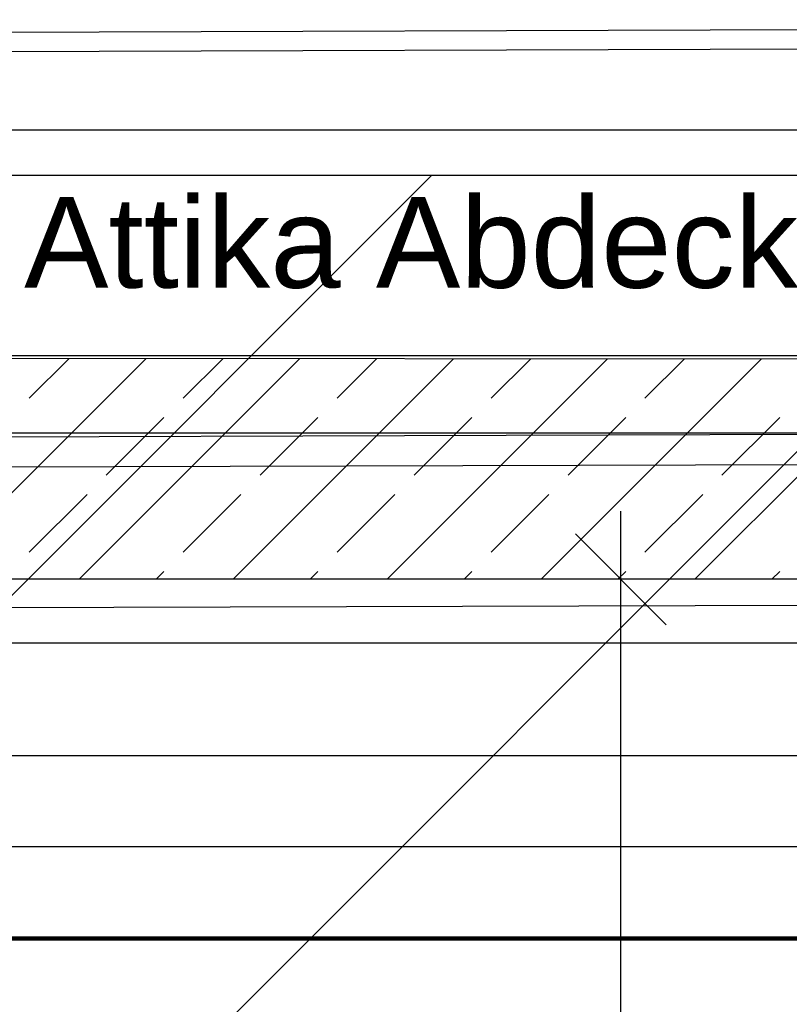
# Model space of a CAD drawing. Header units: metres. Extents: x -2 to 57.6, y -0.5 to 41.5.
# Tile 35 of 41: x 19.2 to 20.9, y 28.7 to 30.9. Entities that reach past the tile are written whole.
import ezdxf
from ezdxf.enums import TextEntityAlignment as Align

# ---------------------------------------------------------------- set-up
doc = ezdxf.new("R2010")
doc.units = ezdxf.units.M
doc.layers.add('ITB_ELT_Blitzschutz', color=5, linetype='Continuous')
doc.layers.add('ITB_XXX_xRef', color=251, linetype='Continuous')
doc.styles.add('ARIAL', font='txt', dxfattribs={"height": 0.2})

# ---------------------------------------------------------------- blocks, each defined once
blk = doc.blocks.new('ITB_1003-ID-102-8-535-128')
at = {"layer": 'ITB_XXX_xRef', "lineweight": 25}
for p, q in [((209.1379, 179.1071), (221.9004, 179.1071)), ((223.8219, 179.0063), (208.0812, 179.0063)), ((213.8219, 177.1834), (215.6448, 179.0063)), ((213.8219, 175.7692), (217.059, 179.0063)), ((223.7138, 178.6091), (208.4784, 178.6091)), ((223.6615, 178.5963), (208.4805, 178.607)), ((214.5286, 178.1163), (215.0146, 178.6024)), ((214.7578, 178.5152), (214.8451, 178.6025)), ((214.868, 178.1163), (215.3538, 178.6021)), ((215.0972, 178.5152), (215.1842, 178.6023)), ((215.2074, 178.1163), (215.693, 178.6019)), ((215.4366, 178.5152), (215.5234, 178.602)), ((215.5468, 178.1163), (216.0322, 178.6017)), ((215.776, 178.5152), (215.8626, 178.6018)), ((215.8862, 178.1163), (216.3713, 178.6014)), ((216.1154, 178.5152), (216.2017, 178.6015)), ((216.2256, 178.1163), (216.7105, 178.6012)), ((208.6747, 178.4119), (223.2057, 178.4567)), ((214.9275, 178.3455), (215.0548, 178.4728)), ((215.2669, 178.3455), (215.3942, 178.4728)), ((215.6063, 178.3455), (215.7336, 178.4728)), ((215.9457, 178.3455), (216.073, 178.4728)), ((216.2851, 178.3455), (216.4124, 178.4728)), ((208.6479, 178.4395), (223.7138, 178.4395)), ((208.7411, 178.3457), (222.9415, 178.3895)), ((214.7578, 178.1758), (214.8851, 178.3031)), ((215.0972, 178.1758), (215.2245, 178.3031)), ((215.4366, 178.1758), (215.5639, 178.3031)), ((215.776, 178.1758), (215.9033, 178.3031)), ((216.1154, 178.1758), (216.2427, 178.3031)), ((216.0621, 178.1163), (216.0621, 178.2663)), ((216.1621, 178.0163), (215.9621, 178.2163)), ((215.0377, 178.1163), (215.0548, 178.1334)), ((215.3771, 178.1163), (215.3942, 178.1334)), ((215.7165, 178.1163), (215.7336, 178.1334)), ((216.0559, 178.1163), (216.073, 178.1334)), ((216.3953, 178.1163), (216.4124, 178.1334)), ((223.1815, 178.1163), (208.9712, 178.1163)), ((223.1815, 178.1163), (208.9712, 178.1163)), ((216.2496, 178.1163), (215.0621, 178.1163)), ((216.0621, 170.2563), (216.0621, 178.1163)), ((209.0512, 178.0365), (222.9415, 178.0794)), ((209.1112, 177.9763), (223.7138, 177.9763)), ((222.1035, 177.7271), (213.4175, 177.7271)), ((222.1035, 177.7271), (213.4175, 177.7271)), ((213.4175, 177.5271), (222.1035, 177.5271)), ((213.4175, 177.5271), (222.1035, 177.5271))]:
    blk.add_line(p, q, dxfattribs=at)
at = {"layer": 'ITB_XXX_xRef', "lineweight": 25, "style": 'ARIAL'}
blk.add_text('oberste Attika Abdeckung öffnen ggf. erneuern', height=0.2, dxfattribs=at).set_placement((213.7378, 178.7589), (219.5104, 178.7589), align=Align.FIT)
at = {"lineweight": 25}
blk.add_wipeout([(223.8087, 179.3497), (207.8254, 179.3004), (207.8254, 179.2586), (223.8016, 179.3078), (223.8087, 179.318)], dxfattribs=at).dxf.layer = 'ITB_XXX_xRef'
at = {"layer": 'ITB_XXX_xRef', "lineweight": 25}
for p, q in [((223.8087, 179.3497), (207.8254, 179.3004)), ((223.8109, 179.3497), (207.8254, 179.3004)), ((207.8254, 179.2586), (223.8016, 179.3078)), ((207.8254, 179.2586), (223.8016, 179.3078))]:
    blk.add_line(p, q, dxfattribs=at)

msp = doc.modelspace()

# ---------------------------------------------------------------- block references
at = {"layer": 'ITB_XXX_xRef', "lineweight": 25}
msp.add_blockref('ITB_1003-ID-102-8-535-128', (-195.4999, -148.4381), dxfattribs=at)

# ---------------------------------------------------------------- next in the draw order: linework, layer by layer
at = {"layer": 'ITB_ELT_Blitzschutz', "color": 5, "lineweight": 100}
msp.add_line((18.0684, 28.8868), (25.6605, 28.8868), dxfattribs=at)

doc.saveas('drawing.dxf')
